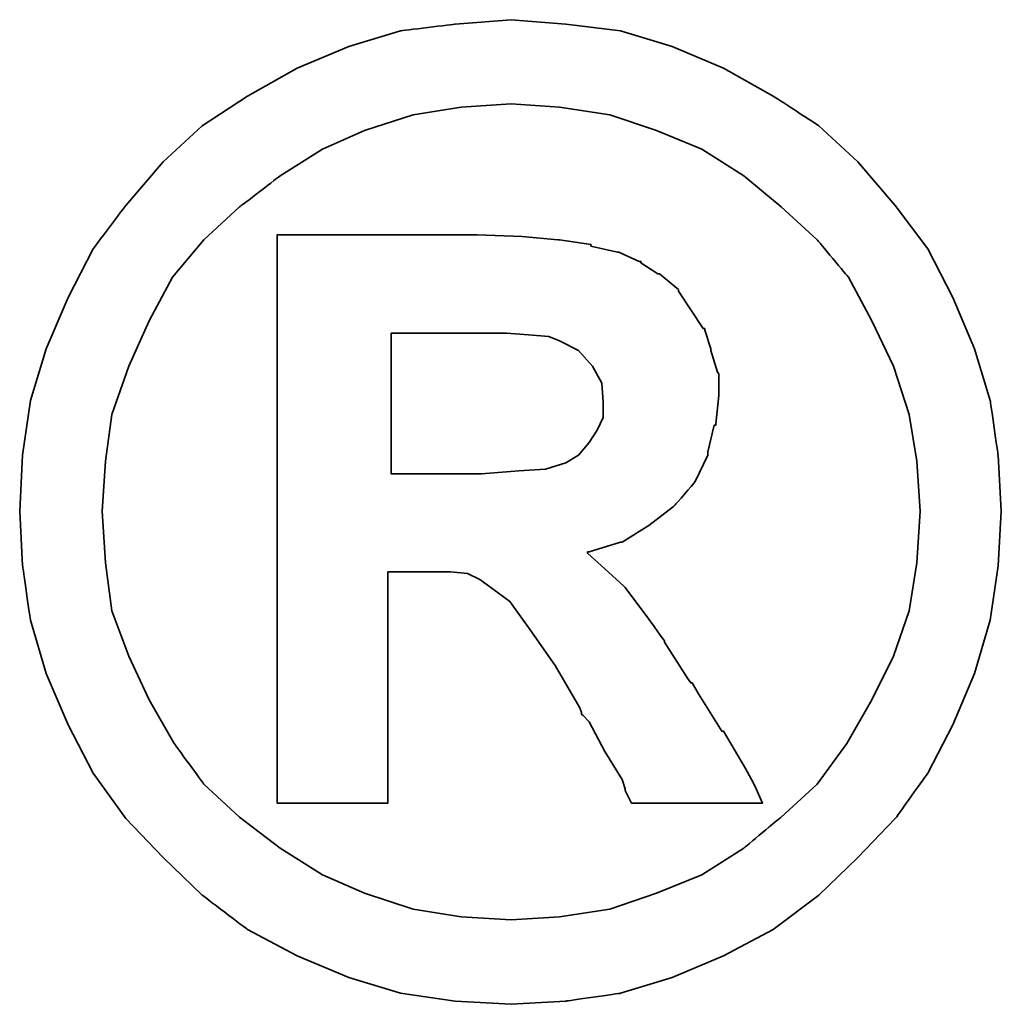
# Model space of a CAD drawing. Header units: millimetres. Extents: x -165 to -30, y 4 to 114.
# Tile 52 of 54: x -40.128 to -39.767, y 74.954 to 75.316. Entities that reach past the tile are written whole.
import ezdxf

# ---------------------------------------------------------------- set-up
doc = ezdxf.new("R2010")
doc.units = ezdxf.units.MM
doc.header["$LTSCALE"] = 0.1
doc.layers.add('DIM', color=4, linetype='CONTINUOUS')
doc.layers.add('layer 1', color=7, linetype='CONTINUOUS')

# ---------------------------------------------------------------- blocks, each defined once
blk = doc.blocks.new('TBI MOTION logo(完整正式版)')
at = {"layer": 'layer 1', "color": 22, "lineweight": 35}
for points, knots in [([(81.20634, 4.98624), (81.20634, 4.98624), (81.18649, 5.32862), (81.18649, 5.32862), (81.18649, 5.32862), (81.18649, 5.32862), (81.13886, 5.66206), (81.13886, 5.66206), (81.13886, 5.66206), (81.13886, 5.66206), (81.04359, 5.97764), (81.04359, 5.97764), (81.04359, 5.97764), (81.04359, 5.97764), (80.91061, 6.29124), (80.91061, 6.29124), (80.91061, 6.29124), (80.91061, 6.29124), (80.75778, 6.58697), (80.75778, 6.58697), (80.75778, 6.58697), (80.75778, 6.58697), (80.5593, 6.85294), (80.5593, 6.85294), (80.5593, 6.85294), (80.5593, 6.85294), (80.33105, 7.1189), (80.33105, 7.1189), (80.33105, 7.1189), (80.33105, 7.1189), (80.09287, 7.33921), (80.09287, 7.33921), (80.09287, 7.33921), (80.09287, 7.33921), (79.815, 7.51982), (79.815, 7.51982), (79.815, 7.51982), (79.815, 7.51982), (79.51133, 7.69051), (79.51133, 7.69051), (79.51133, 7.69051), (79.51133, 7.69051), (79.19773, 7.8235), (79.19773, 7.8235), (79.19773, 7.8235), (79.19773, 7.8235), (78.88215, 7.91877), (78.88215, 7.91877), (78.88215, 7.91877), (78.88215, 7.91877), (78.54871, 7.95846), (78.54871, 7.95846), (78.54871, 7.95846), (78.54871, 7.95846), (78.21526, 7.98625), (78.21526, 7.98625), (78.21526, 7.98625), (78.21526, 7.98625), (77.87388, 7.95846), (77.87388, 7.95846), (77.87388, 7.95846), (77.87388, 7.95846), (77.54044, 7.91877), (77.54044, 7.91877), (77.54044, 7.91877), (77.54044, 7.91877), (77.22485, 7.8235), (77.22485, 7.8235), (77.22485, 7.8235), (77.22485, 7.8235), (76.91027, 7.69051), (76.91027, 7.69051), (76.91027, 7.69051), (76.91027, 7.69051), (76.6056, 7.51982), (76.6056, 7.51982), (76.6056, 7.51982), (76.6056, 7.51982), (76.32972, 7.33921), (76.32972, 7.33921), (76.32972, 7.33921), (76.32972, 7.33921), (76.09154, 7.1189), (76.09154, 7.1189), (76.09154, 7.1189), (76.09154, 7.1189), (75.86329, 6.85294), (75.86329, 6.85294), (75.86329, 6.85294), (75.86329, 6.85294), (75.66382, 6.58697), (75.66382, 6.58697), (75.66382, 6.58697), (75.66382, 6.58697), (75.51099, 6.29124), (75.51099, 6.29124), (75.51099, 6.29124), (75.51099, 6.29124), (75.37702, 5.97764), (75.37702, 5.97764), (75.37702, 5.97764), (75.37702, 5.97764), (75.28175, 5.66206), (75.28175, 5.66206), (75.28175, 5.66206), (75.28175, 5.66206), (75.23411, 5.32862), (75.23411, 5.32862), (75.23411, 5.32862), (75.23411, 5.32862), (75.21625, 4.98624), (75.21625, 4.98624), (75.21625, 4.98624), (75.21625, 4.98624), (75.23411, 4.6528), (75.23411, 4.6528), (75.23411, 4.6528), (75.23411, 4.6528), (75.28175, 4.32035), (75.28175, 4.32035), (75.28175, 4.32035), (75.28175, 4.32035), (75.37702, 3.99583), (75.37702, 3.99583), (75.37702, 3.99583), (75.37702, 3.99583), (75.51099, 3.68224), (75.51099, 3.68224), (75.51099, 3.68224), (75.51099, 3.68224), (75.66382, 3.38749), (75.66382, 3.38749), (75.66382, 3.38749), (75.66382, 3.38749), (75.86329, 3.10963), (75.86329, 3.10963), (75.86329, 3.10963), (75.86329, 3.10963), (76.09154, 2.87145), (76.09154, 2.87145), (76.09154, 2.87145), (76.09154, 2.87145), (76.32972, 2.6432), (76.32972, 2.6432), (76.32972, 2.6432), (76.32972, 2.6432), (76.6056, 2.43381), (76.6056, 2.43381), (76.6056, 2.43381), (76.6056, 2.43381), (76.91027, 2.27205), (76.91027, 2.27205), (76.91027, 2.27205), (76.91027, 2.27205), (77.22485, 2.13906), (77.22485, 2.13906), (77.22485, 2.13906), (77.22485, 2.13906), (77.54044, 2.0438), (77.54044, 2.0438), (77.54044, 2.0438), (77.54044, 2.0438), (77.87388, 1.99616), (77.87388, 1.99616), (77.87388, 1.99616), (77.87388, 1.99616), (78.21526, 1.97631), (78.21526, 1.97631), (78.21526, 1.97631), (78.21526, 1.97631), (78.54871, 1.99616), (78.54871, 1.99616), (78.54871, 1.99616), (78.54871, 1.99616), (78.88215, 2.0438), (78.88215, 2.0438), (78.88215, 2.0438), (78.88215, 2.0438), (79.19773, 2.13906), (79.19773, 2.13906), (79.19773, 2.13906), (79.19773, 2.13906), (79.51133, 2.27205), (79.51133, 2.27205), (79.51133, 2.27205), (79.51133, 2.27205), (79.815, 2.43381), (79.815, 2.43381), (79.815, 2.43381), (79.815, 2.43381), (80.09287, 2.6432), (80.09287, 2.6432), (80.09287, 2.6432), (80.09287, 2.6432), (80.33105, 2.87145), (80.33105, 2.87145), (80.33105, 2.87145), (80.33105, 2.87145), (80.5593, 3.10963), (80.5593, 3.10963), (80.5593, 3.10963), (80.5593, 3.10963), (80.75778, 3.38749), (80.75778, 3.38749), (80.75778, 3.38749), (80.75778, 3.38749), (80.91061, 3.68224), (80.91061, 3.68224), (80.91061, 3.68224), (80.91061, 3.68224), (81.04359, 3.99583), (81.04359, 3.99583), (81.04359, 3.99583), (81.04359, 3.99583), (81.13886, 4.32035), (81.13886, 4.32035), (81.13886, 4.32035), (81.13886, 4.32035), (81.18649, 4.6528), (81.18649, 4.6528), (81.18649, 4.6528), (81.18649, 4.6528), (81.20634, 4.98624), (81.20634, 4.98624)], [0, 0, 0, 0, 0.0178571, 0.0178571, 0.0178571, 0.0178572, 0.0357143, 0.0357143, 0.0357143, 0.0357143, 0.0535714, 0.0535714, 0.0535714, 0.0535714, 0.0714286, 0.0714286, 0.0714286, 0.0714286, 0.0892857, 0.0892857, 0.0892857, 0.0892857, 0.1071429, 0.1071429, 0.1071429, 0.1071429, 0.125, 0.125, 0.125, 0.125, 0.1428571, 0.1428571, 0.1428571, 0.1428572, 0.1607143, 0.1607143, 0.1607143, 0.1607143, 0.1785714, 0.1785714, 0.1785714, 0.1785714, 0.1964286, 0.1964286, 0.1964286, 0.1964286, 0.2142857, 0.2142857, 0.2142857, 0.2142857, 0.2321429, 0.2321429, 0.2321429, 0.2321429, 0.25, 0.25, 0.25, 0.25, 0.2678571, 0.2678571, 0.2678571, 0.2678572, 0.2857143, 0.2857143, 0.2857143, 0.2857143, 0.3035714, 0.3035714, 0.3035714, 0.3035714, 0.3214286, 0.3214286, 0.3214286, 0.3214286, 0.3392857, 0.3392857, 0.3392857, 0.3392857, 0.3571429, 0.3571429, 0.3571429, 0.3571429, 0.375, 0.375, 0.375, 0.375, 0.3928571, 0.3928571, 0.3928571, 0.3928572, 0.4107143, 0.4107143, 0.4107143, 0.4107143, 0.4285714, 0.4285714, 0.4285714, 0.4285714, 0.4464286, 0.4464286, 0.4464286, 0.4464286, 0.4642857, 0.4642857, 0.4642857, 0.4642857, 0.4821429, 0.4821429, 0.4821429, 0.4821429, 0.5, 0.5, 0.5, 0.5, 0.5178571, 0.5178571, 0.5178571, 0.5178572, 0.5357143, 0.5357143, 0.5357143, 0.5357143, 0.5535714, 0.5535714, 0.5535714, 0.5535714, 0.5714286, 0.5714286, 0.5714286, 0.5714286, 0.5892857, 0.5892857, 0.5892857, 0.5892857, 0.6071429, 0.6071429, 0.6071429, 0.6071429, 0.625, 0.625, 0.625, 0.625, 0.6428571, 0.6428571, 0.6428571, 0.6428572, 0.6607143, 0.6607143, 0.6607143, 0.6607143, 0.6785714, 0.6785714, 0.6785714, 0.6785714, 0.6964286, 0.6964286, 0.6964286, 0.6964286, 0.7142857, 0.7142857, 0.7142857, 0.7142857, 0.7321429, 0.7321429, 0.7321429, 0.7321429, 0.75, 0.75, 0.75, 0.75, 0.7678571, 0.7678571, 0.7678571, 0.7678572, 0.7857143, 0.7857143, 0.7857143, 0.7857143, 0.8035714, 0.8035714, 0.8035714, 0.8035714, 0.8214286, 0.8214286, 0.8214286, 0.8214286, 0.8392857, 0.8392857, 0.8392857, 0.8392857, 0.8571429, 0.8571429, 0.8571429, 0.8571429, 0.875, 0.875, 0.875, 0.875, 0.8928571, 0.8928571, 0.8928571, 0.8928572, 0.9107143, 0.9107143, 0.9107143, 0.9107143, 0.9285714, 0.9285714, 0.9285714, 0.9285714, 0.9464286, 0.9464286, 0.9464286, 0.9464286, 0.9642857, 0.9642857, 0.9642857, 0.9642857, 0.9821429, 0.9821429, 0.9821429, 0.9821429, 1, 1, 1, 1]), ([(80.71014, 4.98624), (80.71014, 4.98624), (80.69129, 5.29091), (80.69129, 5.29091), (80.69129, 5.29091), (80.69129, 5.29091), (80.64464, 5.57672), (80.64464, 5.57672), (80.64464, 5.57672), (80.64464, 5.57672), (80.54937, 5.87245), (80.54937, 5.87245), (80.54937, 5.87245), (80.54937, 5.87245), (80.41639, 6.14833), (80.41639, 6.14833), (80.41639, 6.14833), (80.41639, 6.14833), (80.27349, 6.41429), (80.27349, 6.41429), (80.27349, 6.41429), (80.27349, 6.41429), (80.08295, 6.64255), (80.08295, 6.64255), (80.08295, 6.64255), (80.08295, 6.64255), (79.86264, 6.84301), (79.86264, 6.84301), (79.86264, 6.84301), (79.86264, 6.84301), (79.63439, 7.03355), (79.63439, 7.03355), (79.63439, 7.03355), (79.63439, 7.03355), (79.37835, 7.1963), (79.37835, 7.1963), (79.37835, 7.1963), (79.37835, 7.1963), (79.10246, 7.30944), (79.10246, 7.30944), (79.10246, 7.30944), (79.10246, 7.30944), (78.81665, 7.40471), (78.81665, 7.40471), (78.81665, 7.40471), (78.81665, 7.40471), (78.511, 7.45234), (78.511, 7.45234), (78.511, 7.45234), (78.511, 7.45234), (78.21526, 7.47219), (78.21526, 7.47219), (78.21526, 7.47219), (78.21526, 7.47219), (77.9106, 7.45234), (77.9106, 7.45234), (77.9106, 7.45234), (77.9106, 7.45234), (77.61685, 7.40471), (77.61685, 7.40471), (77.61685, 7.40471), (77.61685, 7.40471), (77.32012, 7.30944), (77.32012, 7.30944), (77.32012, 7.30944), (77.32012, 7.30944), (77.06309, 7.1963), (77.06309, 7.1963), (77.06309, 7.1963), (77.06309, 7.1963), (76.80606, 7.03355), (76.80606, 7.03355), (76.80606, 7.03355), (76.80606, 7.03355), (76.55797, 6.84301), (76.55797, 6.84301), (76.55797, 6.84301), (76.55797, 6.84301), (76.34063, 6.64255), (76.34063, 6.64255), (76.34063, 6.64255), (76.34063, 6.64255), (76.1491, 6.41429), (76.1491, 6.41429), (76.1491, 6.41429), (76.1491, 6.41429), (76.0062, 6.14833), (76.0062, 6.14833), (76.0062, 6.14833), (76.0062, 6.14833), (75.88314, 5.87245), (75.88314, 5.87245), (75.88314, 5.87245), (75.88314, 5.87245), (75.77794, 5.57672), (75.77794, 5.57672), (75.77794, 5.57672), (75.77794, 5.57672), (75.73924, 5.29091), (75.73924, 5.29091), (75.73924, 5.29091), (75.73924, 5.29091), (75.72039, 4.98624), (75.72039, 4.98624), (75.72039, 4.98624), (75.72039, 4.98624), (75.73924, 4.67165), (75.73924, 4.67165), (75.73924, 4.67165), (75.73924, 4.67165), (75.77794, 4.37791), (75.77794, 4.37791), (75.77794, 4.37791), (75.77794, 4.37791), (75.88314, 4.10102), (75.88314, 4.10102), (75.88314, 4.10102), (75.88314, 4.10102), (76.0062, 3.83407), (76.0062, 3.83407), (76.0062, 3.83407), (76.0062, 3.83407), (76.15902, 3.56811), (76.15902, 3.56811), (76.15902, 3.56811), (76.15902, 3.56811), (76.34063, 3.32001), (76.34063, 3.32001), (76.34063, 3.32001), (76.34063, 3.32001), (76.55797, 3.11955), (76.55797, 3.11955), (76.55797, 3.11955), (76.55797, 3.11955), (76.80606, 2.92901), (76.80606, 2.92901), (76.80606, 2.92901), (76.80606, 2.92901), (77.06309, 2.76725), (77.06309, 2.76725), (77.06309, 2.76725), (77.06309, 2.76725), (77.32012, 2.65412), (77.32012, 2.65412), (77.32012, 2.65412), (77.32012, 2.65412), (77.61685, 2.55786), (77.61685, 2.55786), (77.61685, 2.55786), (77.61685, 2.55786), (77.9106, 2.51022), (77.9106, 2.51022), (77.9106, 2.51022), (77.9106, 2.51022), (78.21526, 2.49137), (78.21526, 2.49137), (78.21526, 2.49137), (78.21526, 2.49137), (78.511, 2.51022), (78.511, 2.51022), (78.511, 2.51022), (78.511, 2.51022), (78.81665, 2.55786), (78.81665, 2.55786), (78.81665, 2.55786), (78.81665, 2.55786), (79.10246, 2.65412), (79.10246, 2.65412), (79.10246, 2.65412), (79.10246, 2.65412), (79.37835, 2.76725), (79.37835, 2.76725), (79.37835, 2.76725), (79.37835, 2.76725), (79.63439, 2.92901), (79.63439, 2.92901), (79.63439, 2.92901), (79.63439, 2.92901), (79.86264, 3.11955), (79.86264, 3.11955), (79.86264, 3.11955), (79.86264, 3.11955), (80.08295, 3.32001), (80.08295, 3.32001), (80.08295, 3.32001), (80.08295, 3.32001), (80.26356, 3.56811), (80.26356, 3.56811), (80.26356, 3.56811), (80.26356, 3.56811), (80.41639, 3.83407), (80.41639, 3.83407), (80.41639, 3.83407), (80.41639, 3.83407), (80.54937, 4.10102), (80.54937, 4.10102), (80.54937, 4.10102), (80.54937, 4.10102), (80.64464, 4.37791), (80.64464, 4.37791), (80.64464, 4.37791), (80.64464, 4.37791), (80.69129, 4.67165), (80.69129, 4.67165), (80.69129, 4.67165), (80.69129, 4.67165), (80.71014, 4.98624), (80.71014, 4.98624)], [0, 0, 0, 0, 0.0192308, 0.0192308, 0.0192308, 0.0192308, 0.0384615, 0.0384615, 0.0384615, 0.0384615, 0.0576923, 0.0576923, 0.0576923, 0.0576923, 0.0769231, 0.0769231, 0.0769231, 0.0769231, 0.0961538, 0.0961538, 0.0961538, 0.0961539, 0.1153846, 0.1153846, 0.1153846, 0.1153846, 0.1346154, 0.1346154, 0.1346154, 0.1346154, 0.1538462, 0.1538462, 0.1538462, 0.1538462, 0.1730769, 0.1730769, 0.1730769, 0.1730769, 0.1923077, 0.1923077, 0.1923077, 0.1923077, 0.2115385, 0.2115385, 0.2115385, 0.2115385, 0.2307692, 0.2307692, 0.2307692, 0.2307692, 0.25, 0.25, 0.25, 0.25, 0.2692308, 0.2692308, 0.2692308, 0.2692308, 0.2884615, 0.2884615, 0.2884615, 0.2884615, 0.3076923, 0.3076923, 0.3076923, 0.3076923, 0.3269231, 0.3269231, 0.3269231, 0.3269231, 0.3461538, 0.3461538, 0.3461538, 0.3461539, 0.3653846, 0.3653846, 0.3653846, 0.3653846, 0.3846154, 0.3846154, 0.3846154, 0.3846154, 0.4038462, 0.4038462, 0.4038462, 0.4038462, 0.4230769, 0.4230769, 0.4230769, 0.4230769, 0.4423077, 0.4423077, 0.4423077, 0.4423077, 0.4615385, 0.4615385, 0.4615385, 0.4615385, 0.4807692, 0.4807692, 0.4807692, 0.4807692, 0.5, 0.5, 0.5, 0.5, 0.5192308, 0.5192308, 0.5192308, 0.5192308, 0.5384615, 0.5384615, 0.5384615, 0.5384615, 0.5576923, 0.5576923, 0.5576923, 0.5576923, 0.5769231, 0.5769231, 0.5769231, 0.5769231, 0.5961538, 0.5961538, 0.5961538, 0.5961539, 0.6153846, 0.6153846, 0.6153846, 0.6153846, 0.6346154, 0.6346154, 0.6346154, 0.6346154, 0.6538462, 0.6538462, 0.6538462, 0.6538462, 0.6730769, 0.6730769, 0.6730769, 0.6730769, 0.6923077, 0.6923077, 0.6923077, 0.6923077, 0.7115385, 0.7115385, 0.7115385, 0.7115385, 0.7307692, 0.7307692, 0.7307692, 0.7307692, 0.75, 0.75, 0.75, 0.75, 0.7692308, 0.7692308, 0.7692308, 0.7692308, 0.7884615, 0.7884615, 0.7884615, 0.7884615, 0.8076923, 0.8076923, 0.8076923, 0.8076923, 0.8269231, 0.8269231, 0.8269231, 0.8269231, 0.8461538, 0.8461538, 0.8461538, 0.8461539, 0.8653846, 0.8653846, 0.8653846, 0.8653846, 0.8846154, 0.8846154, 0.8846154, 0.8846154, 0.9038462, 0.9038462, 0.9038462, 0.9038462, 0.9230769, 0.9230769, 0.9230769, 0.9230769, 0.9423077, 0.9423077, 0.9423077, 0.9423077, 0.9615385, 0.9615385, 0.9615385, 0.9615385, 0.9807692, 0.9807692, 0.9807692, 0.9807692, 1, 1, 1, 1]), ([(76.78721, 3.2823), (76.78721, 3.2823), (76.78721, 3.32001), (76.78721, 3.32001), (76.78721, 3.32001), (76.78721, 3.32001), (76.78721, 3.42422), (76.78721, 3.42422), (76.78721, 3.42422), (76.78721, 3.42422), (76.78721, 3.59689), (76.78721, 3.59689), (76.78721, 3.59689), (76.78721, 3.59689), (76.78721, 3.80529), (76.78721, 3.80529), (76.78721, 3.80529), (76.78721, 3.80529), (76.78721, 4.0524), (76.78721, 4.0524), (76.78721, 4.0524), (76.78721, 4.0524), (76.78721, 4.32035), (76.78721, 4.32035), (76.78721, 4.32035), (76.78721, 4.32035), (76.78721, 4.92868), (76.78721, 4.92868), (76.78721, 4.92868), (76.78721, 4.92868), (76.78721, 5.53801), (76.78721, 5.53801), (76.78721, 5.53801), (76.78721, 5.53801), (76.78721, 5.82482), (76.78721, 5.82482), (76.78721, 5.82482), (76.78721, 5.82482), (76.78721, 6.07291), (76.78721, 6.07291), (76.78721, 6.07291), (76.78721, 6.07291), (76.78721, 6.30017), (76.78721, 6.30017), (76.78721, 6.30017), (76.78721, 6.30017), (76.78721, 6.45399), (76.78721, 6.45399), (76.78721, 6.45399), (76.78721, 6.45399), (76.78721, 6.5572), (76.78721, 6.5572), (76.78721, 6.5572), (76.78721, 6.5572), (76.78721, 6.59689), (76.78721, 6.59689), (76.78721, 6.59689), (76.78721, 6.59689), (76.78721, 6.67232), (76.78721, 6.67232), (76.78721, 6.67232), (76.78721, 6.67232), (76.8537, 6.67232), (76.8537, 6.67232), (76.8537, 6.67232), (76.8537, 6.67232), (76.87355, 6.67232), (76.87355, 6.67232), (76.87355, 6.67232), (76.87355, 6.67232), (76.91027, 6.67232), (76.91027, 6.67232), (76.91027, 6.67232), (76.91027, 6.67232), (77.04424, 6.67232), (77.04424, 6.67232), (77.04424, 6.67232), (77.04424, 6.67232), (77.22485, 6.67232), (77.22485, 6.67232), (77.22485, 6.67232), (77.22485, 6.67232), (77.43524, 6.67232), (77.43524, 6.67232), (77.43524, 6.67232), (77.43524, 6.67232), (77.65357, 6.67232), (77.65357, 6.67232), (77.65357, 6.67232), (77.65357, 6.67232), (77.82625, 6.67232), (77.82625, 6.67232), (77.82625, 6.67232), (77.82625, 6.67232), (77.94037, 6.67232), (77.94037, 6.67232), (77.94037, 6.67232), (77.94037, 6.67232), (77.97709, 6.67232), (77.97709, 6.67232), (77.97709, 6.67232), (77.97709, 6.67232), (77.99694, 6.67232), (77.99694, 6.67232), (77.99694, 6.67232), (77.99694, 6.67232), (78.00686, 6.67232), (78.00686, 6.67232), (78.00686, 6.67232), (78.00686, 6.67232), (78.28275, 6.6624), (78.28275, 6.6624), (78.28275, 6.6624), (78.28275, 6.6624), (78.50107, 6.64255), (78.50107, 6.64255), (78.50107, 6.64255), (78.50107, 6.64255), (78.511, 6.64255), (78.511, 6.64255), (78.511, 6.64255), (78.511, 6.64255), (78.70154, 6.61476), (78.70154, 6.61476), (78.70154, 6.61476), (78.70154, 6.61476), (78.70154, 6.60483), (78.70154, 6.60483), (78.70154, 6.60483), (78.70154, 6.60483), (78.86429, 6.56713), (78.86429, 6.56713), (78.86429, 6.56713), (78.86429, 6.56713), (78.87223, 6.56713), (78.87223, 6.56713), (78.87223, 6.56713), (78.87223, 6.56713), (78.99727, 6.51056), (78.99727, 6.51056), (78.99727, 6.51056), (78.99727, 6.51056), (79.00719, 6.51056), (79.00719, 6.51056), (79.00719, 6.51056), (79.00719, 6.51056), (79.00719, 6.50162), (79.00719, 6.50162), (79.00719, 6.50162), (79.00719, 6.50162), (79.1104, 6.43415), (79.1104, 6.43415), (79.1104, 6.43415), (79.1104, 6.43415), (79.12132, 6.43415), (79.12132, 6.43415), (79.12132, 6.43415), (79.12132, 6.43415), (79.22552, 6.34781), (79.22552, 6.34781), (79.22552, 6.34781), (79.22552, 6.34781), (79.23544, 6.33888), (79.23544, 6.33888), (79.23544, 6.33888), (79.23544, 6.33888), (79.23544, 6.32895), (79.23544, 6.32895), (79.23544, 6.32895), (79.23544, 6.32895), (79.31087, 6.21483), (79.31087, 6.21483), (79.31087, 6.21483), (79.31087, 6.21483), (79.38629, 6.1007), (79.38629, 6.1007), (79.38629, 6.1007), (79.38629, 6.1007), (79.3972, 6.1007), (79.3972, 6.1007), (79.3972, 6.1007), (79.3972, 6.1007), (79.3972, 6.09078), (79.3972, 6.09078), (79.3972, 6.09078), (79.3972, 6.09078), (79.43392, 5.97764), (79.43392, 5.97764), (79.43392, 5.97764), (79.43392, 5.97764), (79.43392, 5.96772), (79.43392, 5.96772), (79.43392, 5.96772), (79.43392, 5.96772), (79.47362, 5.83474), (79.47362, 5.83474), (79.47362, 5.83474), (79.47362, 5.83474), (79.48156, 5.82482), (79.48156, 5.82482), (79.48156, 5.82482), (79.48156, 5.82482), (79.48156, 5.69977), (79.48156, 5.69977), (79.48156, 5.69977), (79.48156, 5.69977), (79.48156, 5.69183), (79.48156, 5.69183), (79.48156, 5.69183), (79.48156, 5.69183), (79.4637, 5.51915), (79.4637, 5.51915), (79.4637, 5.51915), (79.4637, 5.51915), (79.4637, 5.51122), (79.4637, 5.51122), (79.4637, 5.51122), (79.4637, 5.51122), (79.45377, 5.51122), (79.45377, 5.51122), (79.45377, 5.51122), (79.45377, 5.51122), (79.41507, 5.34847), (79.41507, 5.34847), (79.41507, 5.34847), (79.41507, 5.34847), (79.41507, 5.33854), (79.41507, 5.33854), (79.41507, 5.33854), (79.41507, 5.33854), (79.41507, 5.32862), (79.41507, 5.32862), (79.41507, 5.32862), (79.41507, 5.32862), (79.33865, 5.16785), (79.33865, 5.16785), (79.33865, 5.16785), (79.33865, 5.16785), (79.33071, 5.15693), (79.33071, 5.15693), (79.33071, 5.15693), (79.33071, 5.15693), (79.2156, 5.02495), (79.2156, 5.02495), (79.2156, 5.02495), (79.2156, 5.02495), (79.20567, 5.01502), (79.20567, 5.01502), (79.20567, 5.01502), (79.20567, 5.01502), (79.05483, 4.89991), (79.05483, 4.89991), (79.05483, 4.89991), (79.05483, 4.89991), (79.04491, 4.89197), (79.04491, 4.89197), (79.04491, 4.89197), (79.04491, 4.89197), (78.89208, 4.7967), (78.89208, 4.7967), (78.89208, 4.7967), (78.89208, 4.7967), (78.88215, 4.7967), (78.88215, 4.7967), (78.88215, 4.7967), (78.88215, 4.7967), (78.69161, 4.73913), (78.69161, 4.73913), (78.69161, 4.73913), (78.69161, 4.73913), (78.68169, 4.73913), (78.68169, 4.73913), (78.68169, 4.73913), (78.68169, 4.73913), (78.68169, 4.72921), (78.68169, 4.72921), (78.68169, 4.72921), (78.68169, 4.72921), (78.78688, 4.63394), (78.78688, 4.63394), (78.78688, 4.63394), (78.78688, 4.63394), (78.902, 4.52875), (78.902, 4.52875), (78.902, 4.52875), (78.902, 4.52875), (78.91093, 4.52081), (78.91093, 4.52081), (78.91093, 4.52081), (78.91093, 4.52081), (79.02506, 4.36798), (79.02506, 4.36798), (79.02506, 4.36798), (79.02506, 4.36798), (79.1501, 4.1953), (79.1501, 4.1953), (79.1501, 4.1953), (79.1501, 4.1953), (79.1501, 4.18736), (79.1501, 4.18736), (79.1501, 4.18736), (79.1501, 4.18736), (79.29201, 3.96705), (79.29201, 3.96705), (79.29201, 3.96705), (79.29201, 3.96705), (79.31087, 3.93828), (79.31087, 3.93828), (79.31087, 3.93828), (79.31087, 3.93828), (79.32079, 3.93828), (79.32079, 3.93828), (79.32079, 3.93828), (79.32079, 3.93828), (79.3585, 3.87178), (79.3585, 3.87178), (79.3585, 3.87178), (79.3585, 3.87178), (79.50141, 3.64353), (79.50141, 3.64353), (79.50141, 3.64353), (79.50141, 3.64353), (79.51133, 3.64353), (79.51133, 3.64353), (79.51133, 3.64353), (79.51133, 3.64353), (79.64431, 3.41528), (79.64431, 3.41528), (79.64431, 3.41528), (79.64431, 3.41528), (79.68202, 3.3478), (79.68202, 3.3478), (79.68202, 3.3478), (79.68202, 3.3478), (79.70187, 3.31009), (79.70187, 3.31009), (79.70187, 3.31009), (79.70187, 3.31009), (79.7495, 3.2049), (79.7495, 3.2049), (79.7495, 3.2049), (79.7495, 3.2049), (79.64431, 3.2049), (79.64431, 3.2049), (79.64431, 3.2049), (79.64431, 3.2049), (79.62546, 3.2049), (79.62546, 3.2049), (79.62546, 3.2049), (79.62546, 3.2049), (79.53912, 3.2049), (79.53912, 3.2049), (79.53912, 3.2049), (79.53912, 3.2049), (79.31087, 3.2049), (79.31087, 3.2049), (79.31087, 3.2049), (79.31087, 3.2049), (79.08262, 3.2049), (79.08262, 3.2049), (79.08262, 3.2049), (79.08262, 3.2049), (79.00719, 3.2049), (79.00719, 3.2049), (79.00719, 3.2049), (79.00719, 3.2049), (78.98735, 3.2049), (78.98735, 3.2049), (78.98735, 3.2049), (78.98735, 3.2049), (78.94964, 3.2049), (78.94964, 3.2049), (78.94964, 3.2049), (78.94964, 3.2049), (78.92979, 3.24459), (78.92979, 3.24459), (78.92979, 3.24459), (78.92979, 3.24459), (78.91093, 3.2823), (78.91093, 3.2823), (78.91093, 3.2823), (78.91093, 3.2823), (78.91093, 3.29223), (78.91093, 3.29223), (78.91093, 3.29223), (78.91093, 3.29223), (78.89208, 3.3478), (78.89208, 3.3478), (78.89208, 3.3478), (78.89208, 3.3478), (78.78688, 3.52048), (78.78688, 3.52048), (78.78688, 3.52048), (78.78688, 3.52048), (78.69161, 3.7001), (78.69161, 3.7001), (78.69161, 3.7001), (78.69161, 3.7001), (78.6539, 3.7388), (78.6539, 3.7388), (78.6539, 3.7388), (78.6539, 3.7388), (78.64398, 3.74873), (78.64398, 3.74873), (78.64398, 3.74873), (78.64398, 3.74873), (78.64398, 3.75766), (78.64398, 3.75766), (78.64398, 3.75766), (78.64398, 3.75766), (78.63405, 3.78644), (78.63405, 3.78644), (78.63405, 3.78644), (78.63405, 3.78644), (78.48321, 4.04347), (78.48321, 4.04347), (78.48321, 4.04347), (78.48321, 4.04347), (78.33038, 4.2618), (78.33038, 4.2618), (78.33038, 4.2618), (78.33038, 4.2618), (78.20732, 4.43447), (78.20732, 4.43447), (78.20732, 4.43447), (78.20732, 4.43447), (78.09221, 4.52081), (78.09221, 4.52081), (78.09221, 4.52081), (78.09221, 4.52081), (78.02472, 4.56845), (78.02472, 4.56845), (78.02472, 4.56845), (78.02472, 4.56845), (77.9493, 4.60616), (77.9493, 4.60616), (77.9493, 4.60616), (77.9493, 4.60616), (77.8451, 4.61608), (77.8451, 4.61608), (77.8451, 4.61608), (77.8451, 4.61608), (77.71113, 4.61608), (77.71113, 4.61608), (77.71113, 4.61608), (77.71113, 4.61608), (77.69128, 4.61608), (77.69128, 4.61608), (77.69128, 4.61608), (77.69128, 4.61608), (77.67342, 4.61608), (77.67342, 4.61608), (77.67342, 4.61608), (77.67342, 4.61608), (77.5583, 4.61608), (77.5583, 4.61608), (77.5583, 4.61608), (77.5583, 4.61608), (77.46303, 4.61608), (77.46303, 4.61608), (77.46303, 4.61608), (77.46303, 4.61608), (77.46303, 4.54761), (77.46303, 4.54761), (77.46303, 4.54761), (77.46303, 4.54761), (77.46303, 4.47318), (77.46303, 4.47318), (77.46303, 4.47318), (77.46303, 4.47318), (77.46303, 4.24294), (77.46303, 4.24294), (77.46303, 4.24294), (77.46303, 4.24294), (77.46303, 3.99583), (77.46303, 3.99583), (77.46303, 3.99583), (77.46303, 3.99583), (77.46303, 3.72888), (77.46303, 3.72888), (77.46303, 3.72888), (77.46303, 3.72888), (77.46303, 3.51055), (77.46303, 3.51055), (77.46303, 3.51055), (77.46303, 3.51055), (77.46303, 3.42422), (77.46303, 3.42422), (77.46303, 3.42422), (77.46303, 3.42422), (77.46303, 3.35773), (77.46303, 3.35773), (77.46303, 3.35773), (77.46303, 3.35773), (77.46303, 3.30017), (77.46303, 3.30017), (77.46303, 3.30017), (77.46303, 3.30017), (77.46303, 3.2823), (77.46303, 3.2823), (77.46303, 3.2823), (77.46303, 3.2823), (77.46303, 3.2049), (77.46303, 3.2049), (77.46303, 3.2049), (77.46303, 3.2049), (77.39753, 3.2049), (77.39753, 3.2049), (77.39753, 3.2049), (77.39753, 3.2049), (77.37768, 3.2049), (77.37768, 3.2049), (77.37768, 3.2049), (77.37768, 3.2049), (77.32012, 3.2049), (77.32012, 3.2049), (77.32012, 3.2049), (77.32012, 3.2049), (77.12165, 3.2049), (77.12165, 3.2049), (77.12165, 3.2049), (77.12165, 3.2049), (76.94897, 3.2049), (76.94897, 3.2049), (76.94897, 3.2049), (76.94897, 3.2049), (76.8924, 3.2049), (76.8924, 3.2049), (76.8924, 3.2049), (76.8924, 3.2049), (76.8537, 3.2049), (76.8537, 3.2049), (76.8537, 3.2049), (76.8537, 3.2049), (76.78721, 3.2049), (76.78721, 3.2049), (76.78721, 3.2049), (76.78721, 3.2049), (76.78721, 3.2823), (76.78721, 3.2823)], [0, 0, 0, 0, 0.0074074, 0.0074074, 0.0074074, 0.0074074, 0.0148148, 0.0148148, 0.0148148, 0.0148148, 0.0222222, 0.0222222, 0.0222222, 0.0222222, 0.0296296, 0.0296296, 0.0296296, 0.0296296, 0.037037, 0.037037, 0.037037, 0.037037, 0.0444444, 0.0444444, 0.0444444, 0.0444445, 0.0518519, 0.0518519, 0.0518519, 0.0518519, 0.0592593, 0.0592593, 0.0592593, 0.0592593, 0.0666667, 0.0666667, 0.0666667, 0.0666667, 0.0740741, 0.0740741, 0.0740741, 0.0740741, 0.0814815, 0.0814815, 0.0814815, 0.0814815, 0.0888889, 0.0888889, 0.0888889, 0.0888889, 0.0962963, 0.0962963, 0.0962963, 0.0962963, 0.1037037, 0.1037037, 0.1037037, 0.1037037, 0.1111111, 0.1111111, 0.1111111, 0.1111111, 0.1185185, 0.1185185, 0.1185185, 0.1185185, 0.1259259, 0.1259259, 0.1259259, 0.1259259, 0.1333333, 0.1333333, 0.1333333, 0.1333333, 0.1407407, 0.1407407, 0.1407407, 0.1407408, 0.1481481, 0.1481481, 0.1481481, 0.1481482, 0.1555556, 0.1555556, 0.1555556, 0.1555556, 0.162963, 0.162963, 0.162963, 0.162963, 0.1703704, 0.1703704, 0.1703704, 0.1703704, 0.1777778, 0.1777778, 0.1777778, 0.1777778, 0.1851852, 0.1851852, 0.1851852, 0.1851852, 0.1925926, 0.1925926, 0.1925926, 0.1925926, 0.2, 0.2, 0.2, 0.2, 0.2074074, 0.2074074, 0.2074074, 0.2074074, 0.2148148, 0.2148148, 0.2148148, 0.2148148, 0.2222222, 0.2222222, 0.2222222, 0.2222222, 0.2296296, 0.2296296, 0.2296296, 0.2296296, 0.237037, 0.237037, 0.237037, 0.237037, 0.2444444, 0.2444444, 0.2444444, 0.2444445, 0.2518519, 0.2518519, 0.2518519, 0.2518519, 0.2592593, 0.2592593, 0.2592593, 0.2592593, 0.2666667, 0.2666667, 0.2666667, 0.2666667, 0.2740741, 0.2740741, 0.2740741, 0.2740741, 0.2814815, 0.2814815, 0.2814815, 0.2814815, 0.2888889, 0.2888889, 0.2888889, 0.2888889, 0.2962963, 0.2962963, 0.2962963, 0.2962963, 0.3037037, 0.3037037, 0.3037037, 0.3037037, 0.3111111, 0.3111111, 0.3111111, 0.3111111, 0.3185185, 0.3185185, 0.3185185, 0.3185185, 0.3259259, 0.3259259, 0.3259259, 0.3259259, 0.3333333, 0.3333333, 0.3333333, 0.3333333, 0.3407407, 0.3407407, 0.3407407, 0.3407408, 0.3481481, 0.3481481, 0.3481481, 0.3481482, 0.3555556, 0.3555556, 0.3555556, 0.3555556, 0.362963, 0.362963, 0.362963, 0.362963, 0.3703704, 0.3703704, 0.3703704, 0.3703704, 0.3777778, 0.3777778, 0.3777778, 0.3777778, 0.3851852, 0.3851852, 0.3851852, 0.3851852, 0.3925926, 0.3925926, 0.3925926, 0.3925926, 0.4, 0.4, 0.4, 0.4, 0.4074074, 0.4074074, 0.4074074, 0.4074074, 0.4148148, 0.4148148, 0.4148148, 0.4148148, 0.4222222, 0.4222222, 0.4222222, 0.4222222, 0.4296296, 0.4296296, 0.4296296, 0.4296296, 0.437037, 0.437037, 0.437037, 0.437037, 0.4444444, 0.4444444, 0.4444444, 0.4444445, 0.4518519, 0.4518519, 0.4518519, 0.4518519, 0.4592593, 0.4592593, 0.4592593, 0.4592593, 0.4666667, 0.4666667, 0.4666667, 0.4666667, 0.4740741, 0.4740741, 0.4740741, 0.4740741, 0.4814815, 0.4814815, 0.4814815, 0.4814815, 0.4888889, 0.4888889, 0.4888889, 0.4888889, 0.4962963, 0.4962963, 0.4962963, 0.4962963, 0.5037037, 0.5037037, 0.5037037, 0.5037037, 0.5111111, 0.5111111, 0.5111111, 0.5111111, 0.5185185, 0.5185185, 0.5185185, 0.5185185, 0.5259259, 0.5259259, 0.5259259, 0.5259259, 0.5333333, 0.5333333, 0.5333333, 0.5333333, 0.5407407, 0.5407407, 0.5407407, 0.5407408, 0.5481481, 0.5481481, 0.5481481, 0.5481482, 0.5555556, 0.5555556, 0.5555556, 0.5555556, 0.562963, 0.562963, 0.562963, 0.562963, 0.5703704, 0.5703704, 0.5703704, 0.5703704, 0.5777778, 0.5777778, 0.5777778, 0.5777778, 0.5851852, 0.5851852, 0.5851852, 0.5851852, 0.5925926, 0.5925926, 0.5925926, 0.5925926, 0.6, 0.6, 0.6, 0.6, 0.6074074, 0.6074074, 0.6074074, 0.6074074, 0.6148148, 0.6148148, 0.6148148, 0.6148148, 0.6222222, 0.6222222, 0.6222222, 0.6222222, 0.6296296, 0.6296296, 0.6296296, 0.6296296, 0.637037, 0.637037, 0.637037, 0.637037, 0.6444444, 0.6444444, 0.6444444, 0.6444445, 0.6518519, 0.6518519, 0.6518519, 0.6518519, 0.6592593, 0.6592593, 0.6592593, 0.6592593, 0.6666667, 0.6666667, 0.6666667, 0.6666667, 0.6740741, 0.6740741, 0.6740741, 0.6740741, 0.6814815, 0.6814815, 0.6814815, 0.6814815, 0.6888889, 0.6888889, 0.6888889, 0.6888889, 0.6962963, 0.6962963, 0.6962963, 0.6962963, 0.7037037, 0.7037037, 0.7037037, 0.7037037, 0.7111111, 0.7111111, 0.7111111, 0.7111111, 0.7185185, 0.7185185, 0.7185185, 0.7185185, 0.7259259, 0.7259259, 0.7259259, 0.7259259, 0.7333333, 0.7333333, 0.7333333, 0.7333333, 0.7407407, 0.7407407, 0.7407407, 0.7407408, 0.7481481, 0.7481481, 0.7481481, 0.7481482, 0.7555556, 0.7555556, 0.7555556, 0.7555556, 0.762963, 0.762963, 0.762963, 0.762963, 0.7703704, 0.7703704, 0.7703704, 0.7703704, 0.7777778, 0.7777778, 0.7777778, 0.7777778, 0.7851852, 0.7851852, 0.7851852, 0.7851852, 0.7925926, 0.7925926, 0.7925926, 0.7925926, 0.8, 0.8, 0.8, 0.8, 0.8074074, 0.8074074, 0.8074074, 0.8074074, 0.8148148, 0.8148148, 0.8148148, 0.8148148, 0.8222222, 0.8222222, 0.8222222, 0.8222222, 0.8296296, 0.8296296, 0.8296296, 0.8296296, 0.837037, 0.837037, 0.837037, 0.837037, 0.8444444, 0.8444444, 0.8444444, 0.8444445, 0.8518519, 0.8518519, 0.8518519, 0.8518519, 0.8592593, 0.8592593, 0.8592593, 0.8592593, 0.8666667, 0.8666667, 0.8666667, 0.8666667, 0.8740741, 0.8740741, 0.8740741, 0.8740741, 0.8814815, 0.8814815, 0.8814815, 0.8814815, 0.8888889, 0.8888889, 0.8888889, 0.8888889, 0.8962963, 0.8962963, 0.8962963, 0.8962963, 0.9037037, 0.9037037, 0.9037037, 0.9037037, 0.9111111, 0.9111111, 0.9111111, 0.9111111, 0.9185185, 0.9185185, 0.9185185, 0.9185185, 0.9259259, 0.9259259, 0.9259259, 0.9259259, 0.9333333, 0.9333333, 0.9333333, 0.9333333, 0.9407407, 0.9407407, 0.9407407, 0.9407408, 0.9481481, 0.9481481, 0.9481481, 0.9481482, 0.9555556, 0.9555556, 0.9555556, 0.9555556, 0.962963, 0.962963, 0.962963, 0.962963, 0.9703704, 0.9703704, 0.9703704, 0.9703704, 0.9777778, 0.9777778, 0.9777778, 0.9777778, 0.9851852, 0.9851852, 0.9851852, 0.9851852, 0.9925926, 0.9925926, 0.9925926, 0.9925926, 1, 1, 1, 1]), ([(77.48288, 6.07291), (77.48288, 6.07291), (77.48288, 5.99551), (77.48288, 5.99551), (77.48288, 5.99551), (77.48288, 5.99551), (77.48288, 5.82482), (77.48288, 5.82482), (77.48288, 5.82482), (77.48288, 5.82482), (77.48288, 5.63328), (77.48288, 5.63328), (77.48288, 5.63328), (77.48288, 5.63328), (77.48288, 5.46358), (77.48288, 5.46358), (77.48288, 5.46358), (77.48288, 5.46358), (77.48288, 5.29091), (77.48288, 5.29091), (77.48288, 5.29091), (77.48288, 5.29091), (77.48288, 5.21449), (77.48288, 5.21449), (77.48288, 5.21449), (77.48288, 5.21449), (77.50074, 5.21449), (77.50074, 5.21449), (77.50074, 5.21449), (77.50074, 5.21449), (77.71113, 5.21449), (77.71113, 5.21449), (77.71113, 5.21449), (77.71113, 5.21449), (77.94037, 5.21449), (77.94037, 5.21449), (77.94037, 5.21449), (77.94037, 5.21449), (78.01579, 5.21449), (78.01579, 5.21449), (78.01579, 5.21449), (78.01579, 5.21449), (78.03465, 5.21449), (78.03465, 5.21449), (78.03465, 5.21449), (78.03465, 5.21449), (78.2629, 5.23335), (78.2629, 5.23335), (78.2629, 5.23335), (78.2629, 5.23335), (78.42565, 5.24327), (78.42565, 5.24327), (78.42565, 5.24327), (78.42565, 5.24327), (78.54871, 5.28098), (78.54871, 5.28098), (78.54871, 5.28098), (78.54871, 5.28098), (78.62611, 5.32862), (78.62611, 5.32862), (78.62611, 5.32862), (78.62611, 5.32862), (78.69161, 5.40503), (78.69161, 5.40503), (78.69161, 5.40503), (78.69161, 5.40503), (78.73925, 5.48145), (78.73925, 5.48145), (78.73925, 5.48145), (78.73925, 5.48145), (78.77696, 5.55885), (78.77696, 5.55885), (78.77696, 5.55885), (78.77696, 5.55885), (78.77696, 5.65214), (78.77696, 5.65214), (78.77696, 5.65214), (78.77696, 5.65214), (78.76902, 5.76726), (78.76902, 5.76726), (78.76902, 5.76726), (78.76902, 5.76726), (78.71146, 5.87245), (78.71146, 5.87245), (78.71146, 5.87245), (78.71146, 5.87245), (78.62611, 5.96772), (78.62611, 5.96772), (78.62611, 5.96772), (78.62611, 5.96772), (78.511, 6.02528), (78.511, 6.02528), (78.511, 6.02528), (78.511, 6.02528), (78.44451, 6.05306), (78.44451, 6.05306), (78.44451, 6.05306), (78.44451, 6.05306), (78.32046, 6.06299), (78.32046, 6.06299), (78.32046, 6.06299), (78.32046, 6.06299), (78.18748, 6.07291), (78.18748, 6.07291), (78.18748, 6.07291), (78.18748, 6.07291), (77.99694, 6.07291), (77.99694, 6.07291), (77.99694, 6.07291), (77.99694, 6.07291), (77.97709, 6.07291), (77.97709, 6.07291), (77.97709, 6.07291), (77.97709, 6.07291), (77.90167, 6.07291), (77.90167, 6.07291), (77.90167, 6.07291), (77.90167, 6.07291), (77.69128, 6.07291), (77.69128, 6.07291), (77.69128, 6.07291), (77.69128, 6.07291), (77.50074, 6.07291), (77.50074, 6.07291), (77.50074, 6.07291), (77.50074, 6.07291), (77.48288, 6.07291), (77.48288, 6.07291)], [0, 0, 0, 0, 0.03125, 0.03125, 0.03125, 0.03125, 0.0625, 0.0625, 0.0625, 0.0625, 0.09375, 0.09375, 0.09375, 0.09375, 0.125, 0.125, 0.125, 0.125, 0.15625, 0.15625, 0.15625, 0.15625, 0.1875, 0.1875, 0.1875, 0.1875, 0.21875, 0.21875, 0.21875, 0.21875, 0.25, 0.25, 0.25, 0.25, 0.28125, 0.28125, 0.28125, 0.28125, 0.3125, 0.3125, 0.3125, 0.3125, 0.34375, 0.34375, 0.34375, 0.34375, 0.375, 0.375, 0.375, 0.375, 0.40625, 0.40625, 0.40625, 0.40625, 0.4375, 0.4375, 0.4375, 0.4375, 0.46875, 0.46875, 0.46875, 0.46875, 0.5, 0.5, 0.5, 0.5, 0.53125, 0.53125, 0.53125, 0.53125, 0.5625, 0.5625, 0.5625, 0.5625, 0.59375, 0.59375, 0.59375, 0.59375, 0.625, 0.625, 0.625, 0.625, 0.65625, 0.65625, 0.65625, 0.65625, 0.6875, 0.6875, 0.6875, 0.6875, 0.71875, 0.71875, 0.71875, 0.71875, 0.75, 0.75, 0.75, 0.75, 0.78125, 0.78125, 0.78125, 0.78125, 0.8125, 0.8125, 0.8125, 0.8125, 0.84375, 0.84375, 0.84375, 0.84375, 0.875, 0.875, 0.875, 0.875, 0.90625, 0.90625, 0.90625, 0.90625, 0.9375, 0.9375, 0.9375, 0.9375, 0.96875, 0.96875, 0.96875, 0.96875, 1, 1, 1, 1])]:
    blk.add_open_spline(points, degree=3, knots=knots, dxfattribs=at)

msp = doc.modelspace()

# ---------------------------------------------------------------- block references
at = {"layer": 'DIM', "color": 7, "xscale": 0.06025857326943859, "yscale": 0.06025857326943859, "zscale": 0.06025857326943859}
msp.add_blockref('TBI MOTION logo(完整正式版)', (-44.66084, 74.83441), dxfattribs=at)

doc.saveas('drawing.dxf')
